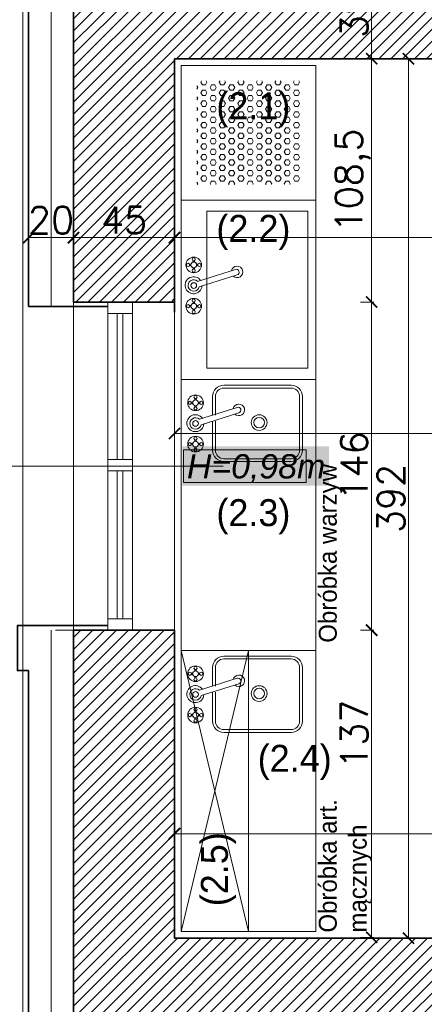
# Model space of a CAD drawing. Header units: millimetres. Extents: x -587 to 358276, y -26688 to 221215.
# Tile 120 of 256: x 8863 to 9043, y 10379 to 10818. Entities that reach past the tile are written whole.
import ezdxf
from ezdxf.lldxf.tags import DXFTag

# ---------------------------------------------------------------- set-up
doc = ezdxf.new("R2010")
doc.units = ezdxf.units.MM
doc.header["$MEASUREMENT"] = 0
for name, color, linetype, lineweight in [('A_istniejące ściany', 7, 'Continuous', 35), ('A_izolacja', 5, 'Continuous', 9), ('A_l.przerywana', 250, 'ICAD_ISO03W100', 9), ('A_okna wymieniane', 5, 'Continuous', 15), ('A_opisy', 166, 'Continuous', 15), ('A_wyposażenie', 7, 'Continuous', 9), ('l. przerywana', 3, 'ICAD_ISO03W100', 9), ('l.widokowa', 140, 'Continuous', 15), ('l.wypełnien', 253, 'Continuous', 5), ('Nowe_820-G Rysunki Obrazki_Nr_pióra__1', 7, 'Continuous', 13), ('Nowe_820-G Rysunki Obrazki_Nr_pióra__23', 7, 'Continuous', 15), ('wymiarowanie', 176, 'Continuous', 9)]:
    doc.layers.add(name, color=color, linetype=linetype, lineweight=lineweight)
doc.styles.add('ARIALL', font='GOTHIC.TTF', dxfattribs={"height": 40})
doc.styles.add('ROMANS', font='romans')
doc.styles.add('styl2', font='simplex.shx')
doc.linetypes.add('BATTING', pattern='A,0.00254,-2.54,[134,ltypeshp.shx,S=2.54,R=0,X=-2.54,Y=0],-5.08,[134,ltypeshp.shx,S=2.54,R=180,X=2.54,Y=0],-2.54', length=10.16254)
tags = doc.linetypes.add('ICAD_ISO03W100', pattern=[30, 12, -18]).pattern_tags.tags
tags[6:7] = [DXFTag(74, 4), DXFTag(75, 0), DXFTag(340, '0'), DXFTag(46, 1.0), DXFTag(50, 0.0), DXFTag(44, 0.0), DXFTag(45, 0.0)]
tags[4:5] = [DXFTag(74, 4), DXFTag(75, 0), DXFTag(340, '0'), DXFTag(46, 1.0), DXFTag(50, 0.0), DXFTag(44, 0.0), DXFTag(45, 0.0)]
doc.dimstyles.new('Skala 1-50', dxfattribs={"dimtxt": 12, "dimasz": 5, "dimexe": 1, "dimexo": 1, "dimgap": 1.5, "dimtad": 1, "dimdec": 1, "dimrnd": 0.5, "dimtxsty": 'styl2', "dimblk": 'ARCHTICK', "dimcen": 5, "dimadec": 0, "dimazin": 0, "dimtfac": 1, "dimtdec": 1, "dimtmove": 1, "dimatfit": 3, "dimldrblk": 'ARCHTICK', "dimfxl": 5, "dimfxlon": 1, "dimlwd": -1, "dimlwe": -1, "dimarcsym": 0})
pattern_1 = [(45, (0, 6.0705), (-2.6516504, 2.6516504), [])]
pattern_2 = [(180, (8888.227, 6168.6384), (-6e-16, 2.3815699), [1.375, -2.75]), (60, (8888.227, 6168.6384), (2.0625, -1.1907849), [1.375, -2.75]), (120, (8886.852, 6168.6384), (2.0625, 1.1907849), [1.375, -2.75])]
pattern_3 = [(180, (8888.227, 6149.5859), (-6e-16, 2.3815699), [1.375, -2.75]), (60, (8888.227, 6149.5859), (2.0625, -1.1907849), [1.375, -2.75]), (120, (8886.852, 6149.5859), (2.0625, 1.1907849), [1.375, -2.75])]

# ---------------------------------------------------------------- blocks, each defined once
blk = doc.blocks.new('_ArchTick')
at = {"color": 0, "linetype": 'ByBlock', "const_width": 0.15}
blk.add_lwpolyline([(-0.5, -0.5), (0.5, 0.5)], dxfattribs=at)
blk = doc.blocks.new('*D3530')
at = {"layer": 'Defpoints', "color": 0}
for p in [(9021.46, 10800.59), (9036.45, 10800.59), (9028.53, 10408.59)]:
    blk.add_point(p, dxfattribs=at)
at = {"layer": 'wymiarowanie', "color": 0}
for p, q in [((9031.45, 10800.59), (9037.45, 10800.59)), ((9036.45, 10408.59), (9036.45, 10800.59)), ((9031.45, 10408.59), (9037.45, 10408.59))]:
    blk.add_line(p, q, dxfattribs=at)
at = {"layer": 'wymiarowanie', "color": 0, "xscale": 5, "yscale": 5, "zscale": 5}
for p, rotation in [((9036.45, 10800.59), 90), ((9036.45, 10408.59), 270)]:
    blk.add_blockref('_ArchTick', p, dxfattribs=dict(at, rotation=rotation))
at = {"layer": 'wymiarowanie', "color": 0, "insert": (9028.65, 10604.59), "char_height": 12, "attachment_point": 5, "rotation": 90, "style": 'styl2'}
blk.add_mtext('392', dxfattribs=at)
blk = doc.blocks.new('*D3531')
at = {"layer": 'Defpoints', "color": 0}
for p in [(9005.94, 10839.59), (9020.04, 10839.59), (9005.05, 10800.59)]:
    blk.add_point(p, dxfattribs=at)
at = {"layer": 'wymiarowanie', "color": 0}
for p, q in [((9015.04, 10839.59), (9021.04, 10839.59)), ((9020.04, 10800.59), (9020.04, 10839.59)), ((9015.04, 10800.59), (9021.04, 10800.59))]:
    blk.add_line(p, q, dxfattribs=at)
at = {"layer": 'wymiarowanie', "color": 0, "xscale": 5, "yscale": 5, "zscale": 5}
for p, rotation in [((9020.04, 10839.59), 90), ((9020.04, 10800.59), 270)]:
    blk.add_blockref('_ArchTick', p, dxfattribs=dict(at, rotation=rotation))
at = {"layer": 'wymiarowanie', "color": 0, "insert": (9012.24, 10820.09), "char_height": 12, "attachment_point": 5, "rotation": 90, "style": 'styl2'}
blk.add_mtext('39', dxfattribs=at)
blk = doc.blocks.new('*D3598')
at = {"layer": 'Defpoints', "color": 0}
for p in [(8618.8, 10547.87), (8867.19, 10547.87), (8887.19, 10290.91)]:
    blk.add_point(p, dxfattribs=at)
at = {"layer": 'wymiarowanie', "color": 0}
for p, q in [((8623.8, 10547.87), (8617.8, 10547.87)), ((8618.8, 10290.91), (8618.8, 10547.87)), ((8623.8, 10290.91), (8617.8, 10290.91))]:
    blk.add_line(p, q, dxfattribs=at)
at = {"layer": 'wymiarowanie', "color": 0, "xscale": 5, "yscale": 5, "zscale": 5}
for p, rotation in [((8618.8, 10547.87), 90), ((8618.8, 10290.91), 270)]:
    blk.add_blockref('_ArchTick', p, dxfattribs=dict(at, rotation=rotation))
at = {"layer": 'wymiarowanie', "color": 0, "insert": (8611, 10419.39), "char_height": 12, "attachment_point": 5, "rotation": 90, "style": 'styl2'}
blk.add_mtext('257', dxfattribs=at)
blk = doc.blocks.new('*D3599')
at = {"layer": 'Defpoints', "color": 0}
for p in [(8618.8, 10690.11), (8877.19, 10690.11), (8867.19, 10547.87)]:
    blk.add_point(p, dxfattribs=at)
at = {"layer": 'wymiarowanie', "color": 0}
for p, q in [((8623.8, 10690.11), (8617.8, 10690.11)), ((8618.8, 10547.87), (8618.8, 10690.11)), ((8623.8, 10547.87), (8617.8, 10547.87))]:
    blk.add_line(p, q, dxfattribs=at)
at = {"layer": 'wymiarowanie', "color": 0, "xscale": 5, "yscale": 5, "zscale": 5}
for p, rotation in [((8618.8, 10690.11), 90), ((8618.8, 10547.87), 270)]:
    blk.add_blockref('_ArchTick', p, dxfattribs=dict(at, rotation=rotation))
at = {"layer": 'wymiarowanie', "color": 0, "insert": (8611.15, 10618.99), "char_height": 12, "attachment_point": 5, "rotation": 90, "style": 'styl2'}
blk.add_mtext('142', dxfattribs=at)
blk = doc.blocks.new('*D3601')
at = {"layer": 'Defpoints', "color": 0}
for p in [(8618.8, 11098.12), (8873.23, 11098.12), (8872.54, 10690.11)]:
    blk.add_point(p, dxfattribs=at)
at = {"layer": 'wymiarowanie', "color": 0}
for p, q in [((8623.8, 11098.12), (8617.8, 11098.12)), ((8618.8, 10690.11), (8618.8, 11098.12)), ((8623.8, 10690.11), (8617.8, 10690.11))]:
    blk.add_line(p, q, dxfattribs=at)
at = {"layer": 'wymiarowanie', "color": 0, "xscale": 5, "yscale": 5, "zscale": 5}
for p, rotation in [((8618.8, 11098.12), 90), ((8618.8, 10690.11), 270)]:
    blk.add_blockref('_ArchTick', p, dxfattribs=dict(at, rotation=rotation))
at = {"layer": 'wymiarowanie', "color": 0, "insert": (8611, 10894.12), "char_height": 12, "attachment_point": 5, "rotation": 90, "style": 'styl2'}
blk.add_mtext('408', dxfattribs=at)
blk = doc.blocks.new('*D3721')
at = {"layer": 'Defpoints', "color": 0}
for p in [(8932.19, 10466.67), (9368.19, 10466.67), (9368.19, 10455.14)]:
    blk.add_point(p, dxfattribs=at)
at = {"layer": 'wymiarowanie', "color": 0}
for p, q in [((8932.19, 10460.14), (8932.19, 10454.14)), ((9368.19, 10460.14), (9368.19, 10454.14)), ((8932.19, 10455.14), (9368.19, 10455.14))]:
    blk.add_line(p, q, dxfattribs=at)
at = {"layer": 'wymiarowanie', "color": 0, "xscale": 5, "yscale": 5, "zscale": 5, "rotation": 180}
blk.add_blockref('_ArchTick', (8932.19, 10455.14), dxfattribs=at)
at = {"layer": 'wymiarowanie', "color": 0, "xscale": 5, "yscale": 5, "zscale": 5}
blk.add_blockref('_ArchTick', (9368.19, 10455.14), dxfattribs=at)
at = {"layer": 'wymiarowanie', "color": 0, "insert": (9150.19, 10462.94), "char_height": 12, "attachment_point": 5, "style": 'styl2'}
blk.add_mtext('436', dxfattribs=at)
blk = doc.blocks.new('*D3871')
at = {"layer": 'Defpoints', "color": 0}
for p in [(8932.19, 10743.15), (9266.19, 10743.15), (9266.19, 10720.82)]:
    blk.add_point(p, dxfattribs=at)
at = {"layer": 'wymiarowanie', "color": 0}
for p, q in [((8932.19, 10725.82), (8932.19, 10719.82)), ((9266.19, 10725.82), (9266.19, 10719.82)), ((8932.19, 10720.82), (9266.19, 10720.82))]:
    blk.add_line(p, q, dxfattribs=at)
at = {"layer": 'wymiarowanie', "color": 0, "xscale": 5, "yscale": 5, "zscale": 5, "rotation": 180}
blk.add_blockref('_ArchTick', (8932.19, 10720.82), dxfattribs=at)
at = {"layer": 'wymiarowanie', "color": 0, "xscale": 5, "yscale": 5, "zscale": 5}
blk.add_blockref('_ArchTick', (9266.19, 10720.82), dxfattribs=at)
at = {"layer": 'wymiarowanie', "color": 0, "insert": (9099.19, 10728.62), "char_height": 12, "attachment_point": 5, "style": 'styl2'}
blk.add_mtext('334', dxfattribs=at)
blk = doc.blocks.new('*D3883')
at = {"layer": 'Defpoints', "color": 0}
for p in [(8867.19, 10781.44), (8887.19, 10783.44), (8887.19, 10720.82)]:
    blk.add_point(p, dxfattribs=at)
at = {"layer": 'wymiarowanie', "color": 0}
for p, q in [((8867.19, 10725.82), (8867.19, 10719.82)), ((8887.19, 10725.82), (8887.19, 10719.82)), ((8867.19, 10720.82), (8887.19, 10720.82))]:
    blk.add_line(p, q, dxfattribs=at)
at = {"layer": 'wymiarowanie', "color": 0, "xscale": 5, "yscale": 5, "zscale": 5, "rotation": 180}
blk.add_blockref('_ArchTick', (8867.19, 10720.82), dxfattribs=at)
at = {"layer": 'wymiarowanie', "color": 0, "xscale": 5, "yscale": 5, "zscale": 5}
blk.add_blockref('_ArchTick', (8887.19, 10720.82), dxfattribs=at)
at = {"layer": 'wymiarowanie', "color": 0, "insert": (8877.19, 10728.62), "char_height": 12, "attachment_point": 5, "style": 'styl2'}
blk.add_mtext('20', dxfattribs=at)
blk = doc.blocks.new('*D3884')
at = {"layer": 'Defpoints', "color": 0}
for p in [(8887.19, 10783.44), (8932.19, 10783.44), (8932.19, 10720.82)]:
    blk.add_point(p, dxfattribs=at)
at = {"layer": 'wymiarowanie', "color": 0}
for p, q in [((8887.19, 10725.82), (8887.19, 10719.82)), ((8932.19, 10725.82), (8932.19, 10719.82)), ((8887.19, 10720.82), (8932.19, 10720.82))]:
    blk.add_line(p, q, dxfattribs=at)
at = {"layer": 'wymiarowanie', "color": 0, "xscale": 5, "yscale": 5, "zscale": 5, "rotation": 180}
blk.add_blockref('_ArchTick', (8887.19, 10720.82), dxfattribs=at)
at = {"layer": 'wymiarowanie', "color": 0, "xscale": 5, "yscale": 5, "zscale": 5}
blk.add_blockref('_ArchTick', (8932.19, 10720.82), dxfattribs=at)
at = {"layer": 'wymiarowanie', "color": 0, "insert": (8909.69, 10728.62), "char_height": 12, "attachment_point": 5, "style": 'styl2'}
blk.add_mtext('45', dxfattribs=at)
blk = doc.blocks.new('*D3885')
at = {"layer": 'Defpoints', "color": 0}
for p in [(9368.21, 10633.58), (8932.19, 10605.06), (9368.21, 10605.06)]:
    blk.add_point(p, dxfattribs=at)
at = {"layer": 'wymiarowanie', "color": 0}
for p, q in [((8932.19, 10628.58), (8932.19, 10634.58)), ((9368.21, 10628.58), (9368.21, 10634.58)), ((8932.19, 10633.58), (9368.21, 10633.58))]:
    blk.add_line(p, q, dxfattribs=at)
at = {"layer": 'wymiarowanie', "color": 0, "xscale": 5, "yscale": 5, "zscale": 5, "rotation": 180}
blk.add_blockref('_ArchTick', (8932.19, 10633.58), dxfattribs=at)
at = {"layer": 'wymiarowanie', "color": 0, "xscale": 5, "yscale": 5, "zscale": 5}
blk.add_blockref('_ArchTick', (9368.21, 10633.58), dxfattribs=at)
at = {"layer": 'wymiarowanie', "color": 0, "insert": (9150.2, 10641.38), "char_height": 12, "attachment_point": 5, "style": 'styl2'}
blk.add_mtext('436', dxfattribs=at)
blk = doc.blocks.new('*D4019')
at = {"layer": 'Defpoints', "color": 0}
for p in [(8932.19, 10800.59), (8932.19, 10692.11), (9020.04, 10692.11)]:
    blk.add_point(p, dxfattribs=at)
at = {"layer": 'wymiarowanie', "color": 0}
for p, q in [((9015.04, 10800.59), (9021.04, 10800.59)), ((9020.04, 10800.59), (9020.04, 10692.11)), ((9015.04, 10692.11), (9021.04, 10692.11))]:
    blk.add_line(p, q, dxfattribs=at)
at = {"layer": 'wymiarowanie', "color": 0, "xscale": 5, "yscale": 5, "zscale": 5}
for p, rotation in [((9020.04, 10800.59), 90), ((9020.04, 10692.11), 270)]:
    blk.add_blockref('_ArchTick', p, dxfattribs=dict(at, rotation=rotation))
at = {"layer": 'wymiarowanie', "color": 0, "insert": (9011.69, 10746.35), "char_height": 12, "attachment_point": 5, "rotation": 90, "style": 'styl2'}
blk.add_mtext('108,5', dxfattribs=at)
blk = doc.blocks.new('*D4020')
at = {"layer": 'Defpoints', "color": 0}
for p in [(8932.19, 10692.11), (8932.19, 10545.87), (9020.04, 10545.87)]:
    blk.add_point(p, dxfattribs=at)
at = {"layer": 'wymiarowanie', "color": 0}
for p, q in [((9015.04, 10692.11), (9021.04, 10692.11)), ((9020.04, 10692.11), (9020.04, 10545.87)), ((9015.04, 10545.87), (9021.04, 10545.87))]:
    blk.add_line(p, q, dxfattribs=at)
at = {"layer": 'wymiarowanie', "color": 0, "xscale": 5, "yscale": 5, "zscale": 5}
for p, rotation in [((9020.04, 10692.11), 90), ((9020.04, 10545.87), 270)]:
    blk.add_blockref('_ArchTick', p, dxfattribs=dict(at, rotation=rotation))
at = {"layer": 'wymiarowanie', "color": 0, "insert": (9012.24, 10618.99), "char_height": 12, "attachment_point": 5, "rotation": 90, "style": 'styl2'}
blk.add_mtext('146', dxfattribs=at)
blk = doc.blocks.new('*D4021')
at = {"layer": 'Defpoints', "color": 0}
for p in [(8932.19, 10545.87), (9000.02, 10408.89), (9020.04, 10408.89)]:
    blk.add_point(p, dxfattribs=at)
at = {"layer": 'wymiarowanie', "color": 0}
for p, q in [((9015.04, 10545.87), (9021.04, 10545.87)), ((9020.04, 10545.87), (9020.04, 10408.89)), ((9015.04, 10408.89), (9021.04, 10408.89))]:
    blk.add_line(p, q, dxfattribs=at)
at = {"layer": 'wymiarowanie', "color": 0, "xscale": 5, "yscale": 5, "zscale": 5}
for p, rotation in [((9020.04, 10545.87), 90), ((9020.04, 10408.89), 270)]:
    blk.add_blockref('_ArchTick', p, dxfattribs=dict(at, rotation=rotation))
at = {"layer": 'wymiarowanie', "color": 0, "insert": (9012.24, 10499.48), "char_height": 12, "attachment_point": 5, "rotation": 90, "style": 'styl2'}
blk.add_mtext('137', dxfattribs=at)

msp = doc.modelspace()

# ---------------------------------------------------------------- hatches: boundary and pattern name
at = {"layer": 'A_opisy', "ltscale": 0.3, "true_color": 0xffffff}
for points in [[(8935.62, 10627.75), (9001.08, 10627.75), (9001.08, 10610.23), (8935.62, 10610.23)], [(8936.24, 10626.29), (8990.79, 10626.29), (8990.79, 10611.69), (8936.24, 10611.69)], [(8936.24, 10626.29), (8990.79, 10626.29), (8990.79, 10611.69), (8936.24, 10611.69)], [(8936.24, 10626.29), (8990.79, 10626.29), (8990.79, 10611.69), (8936.24, 10611.69)]]:
    msp.add_hatch(color=7, dxfattribs=at).paths.add_polyline_path(points)
at = {"layer": 'A_wyposażenie', "lineweight": 9}
h = msp.add_hatch(dxfattribs=at)
h.set_pattern_fill('HEX', scale=11, angle=180, style=0)
h.set_pattern_definition(pattern_2)
h.paths.add_polyline_path([(8942.12, 10790.69), (8988.32, 10790.69), (8988.32, 10744.49), (8942.12, 10744.49)])
h = msp.add_hatch(dxfattribs=at)
h.set_pattern_fill('HEX', scale=11, angle=180, style=0)
h.set_pattern_definition(pattern_2)
h.paths.add_polyline_path([(8942.12, 10790.69), (8988.32, 10790.69), (8988.32, 10744.49), (8942.12, 10744.49)])
h = msp.add_hatch(dxfattribs=at)
h.set_pattern_fill('HEX', scale=11, angle=180, style=0)
h.set_pattern_definition(pattern_3)
h.paths.add_polyline_path([(8988.32, 10745.54), (8942.12, 10745.54), (8942.12, 10771.64), (8988.32, 10771.64)])
h = msp.add_hatch(dxfattribs=at)
h.set_pattern_fill('HEX', scale=11, angle=180, style=0)
h.set_pattern_definition(pattern_3)
h.paths.add_polyline_path([(8988.32, 10745.54), (8942.12, 10745.54), (8942.12, 10771.64), (8988.32, 10771.64)])
at = {"layer": 'l.wypełnien'}
h = msp.add_hatch(dxfattribs=at)
h.set_pattern_fill('ANSI31', color=256, scale=30, style=0)
h.set_pattern_definition(pattern_1)
edge = h.paths.add_edge_path()
edge.add_line((8932.19, 10926.77), (8932.19, 10984.74))
edge.add_line((8932.19, 10984.74), (8932.19, 11029.24))
edge.add_line((8932.19, 11029.24), (8932.19, 11092.62))
edge.add_line((8932.19, 11092.62), (8932.19, 11096.12))
edge.add_line((8932.19, 11096.12), (8887.19, 11096.12))
edge.add_line((8887.19, 11096.12), (8887.19, 10926.77))
edge.add_line((8887.19, 10926.77), (8932.19, 10926.77))
h.paths.add_polyline_path([(9644.52, 11101.7), (9645.19, 11101.7), (9645.19, 11328.39), (9879.19, 11328.39), (9879.19, 11240.39), (9924.19, 11240.39), (9924.19, 11374.77), (9592.09, 11374.77), (9506.19, 11374.77), (9506.19, 11329.59), (9604.19, 11329.59), (9604.19, 11101.7)])
h.paths.add_polyline_path([(8887.19, 10692.11), (8932.19, 10692.11), (8932.19, 10800.59), (9246.19, 10800.59), (9246.19, 10839.59), (9259.19, 10839.59), (9259.19, 10913.09), (9235.19, 10913.09), (9235.19, 10839.59), (8932.19, 10839.59), (8932.19, 10926.77), (8887.19, 10926.77)])
h.paths.add_polyline_path([(8975.77, 11329.59), (9235.19, 11329.59), (9259.19, 11329.59), (9360.94, 11329.59), (9360.94, 11374.77), (8975.77, 11374.77)])
h.paths.add_polyline_path([(8887.19, 11374.77), (8887.19, 11242.37), (8907.93, 11242.37), (8932.19, 11242.37), (8932.19, 11329.59), (8975.77, 11329.59), (8975.77, 11374.77)])
h.paths.add_polyline_path([(9604.19, 11101.7), (9644.52, 11101.7), (9644.52, 11096.13), (9645.19, 11096.13), (9645.19, 11011.5), (9612.19, 11011.5), (9612.19, 11024.5), (9604.19, 11024.5)])
h.paths.add_polyline_path([(9924.19, 11101.7), (9924.19, 11164.96), (9879.19, 11164.96), (9879.19, 11101.7)])
h.paths.add_polyline_path([(9246.19, 10839.59), (9246.19, 10800.59), (9266.19, 10800.59), (9266.19, 10839.59)])
h.paths.add_polyline_path([(9879.19, 11084.56), (9924.19, 11084.66), (9924.19, 11101.7), (9879.19, 11101.7)])
h.paths.add_polyline_path([(9259.19, 10913.09), (9259.19, 10933.09), (9250.18, 10933.09), (9235.19, 10933.09), (9235.19, 10913.09)])
h.paths.add_polyline_path([(9235.19, 11078.39), (9235.19, 11058.39), (9259.19, 11058.39), (9259.19, 11078.39)])
h.paths.add_polyline_path([(9235.19, 11035.09), (9250.18, 11035.09), (9259.19, 11035.09), (9259.19, 11041.22), (9259.19, 11055.09), (9235.19, 11055.09)])
h.paths.add_polyline_path([(9235.19, 11329.59), (9235.19, 11309.59), (9259.19, 11309.59), (9259.19, 11329.59)])
h.paths.add_polyline_path([(9235.19, 11192.99), (9259.19, 11192.99), (9259.19, 11192.99), (9259.19, 11197.59), (9259.19, 11205.59), (9259.19, 11205.59), (9235.19, 11205.59), (9235.19, 11197.59)])
h.paths.add_polyline_path([(9235.19, 11180.39), (9247.19, 11180.39), (9259.19, 11180.39), (9259.19, 11180.39), (9259.19, 11192.99), (9259.19, 11192.99), (9235.19, 11192.99), (9235.19, 11180.39)])
h.paths.add_polyline_path([(9259.19, 11055.09), (9259.19, 11057.99), (9259.19, 11058.39), (9235.19, 11058.39), (9235.19, 11055.09), (9259.19, 11055.09)])
h = msp.add_hatch(dxfattribs=at)
h.set_pattern_fill('ANSI31', color=256, scale=30, style=0)
h.set_pattern_definition(pattern_1)
h.paths.add_polyline_path([(8887.19, 10290.91), (8887.19, 10545.87), (8932.19, 10545.87), (8932.19, 10408.59), (9059.57, 10408.59), (9368.19, 10408.59), (9394.23, 10408.59), (9416.72, 10408.59), (9416.72, 10365.41), (9405.31, 10365.41), (9376.25, 10365.41), (8932.19, 10365.41), (8932.19, 10290.91)])
h.paths.add_polyline_path([(9871.19, 10808.06), (9871.19, 10798.06), (9878.23, 10798.06), (9890.23, 10798.06), (10052.23, 10798.06), (10052.23, 10570.59), (10066.23, 10570.59), (10066.23, 10712.07), (10066.23, 10718), (10066.23, 10718.06), (10066.23, 10734.81), (10066.23, 10771.31), (10066.23, 10782.07), (10066.23, 10788), (10066.23, 10788.06), (10066.23, 10788), (10066.23, 10782.07), (10066.22, 10782.07), (10066.23, 10788), (10066.23, 10788.06), (10066.23, 10798.06), (10125.49, 10798.06), (10125.49, 10814.15), (10125.49, 10826), (10125.49, 10840.39), (10058.81, 10840.39), (9924.19, 10840.39), (9924.19, 10868.39), (9879.19, 10868.39), (9879.19, 10840.39), (9871.19, 10840.39), (9871.19, 10808.06)])
h.paths.add_polyline_path([(9570.47, 10800.59), (9731.23, 10800.59), (9731.23, 10737.59), (9748.23, 10737.59), (9748.23, 10800.06), (9768.19, 10800.06), (9768.19, 10808.06), (9781.19, 10808.06), (9781.19, 10840.39), (9769.78, 10840.39), (9645.19, 10840.39), (9645.19, 10839.59), (9604.19, 10839.59), (9570.47, 10839.59)])
h.paths.add_polyline_path([(9394.23, 10800.59), (9428.47, 10800.59), (9428.47, 10839.59), (9388.19, 10839.59), (9388.19, 10800.59), (9394.23, 10800.59)])
h.paths.add_polyline_path([(9428.47, 10800.59), (9428.47, 10839.59), (9448.47, 10839.59), (9448.47, 10800.59)])
h.paths.add_polyline_path([(9550.47, 10800.59), (9570.47, 10800.59), (9570.47, 10839.59), (9550.47, 10839.59)])
h.paths.add_polyline_path([(9368.19, 10800.59), (9388.19, 10800.59), (9388.19, 10839.59), (9368.19, 10839.59)])
h.paths.add_polyline_path([(9604.19, 10839.59), (9604.19, 10855.39), (9645.19, 10855.39), (9645.19, 10839.59)])
h.paths.add_polyline_path([(9368.19, 10428.59), (9368.19, 10408.59), (9394.23, 10408.59), (9394.23, 10428.59)])
h.paths.add_polyline_path([(9368.19, 10780.59), (9394.23, 10780.59), (9394.23, 10800.59), (9368.19, 10800.59)])

# ---------------------------------------------------------------- linework, layer by layer
at = {"layer": 'A_istniejące ściany', "color": 7}
for points in [[(8887.19, 11096.12), (8887.19, 10692.11)], [(8932.19, 10687.65), (8932.19, 10800.59)], [(8932.19, 10800.59), (9266.19, 10800.59)], [(8887.19, 10692.11), (8932.19, 10692.11)], [(8932.19, 10545.87), (8887.19, 10545.87)], [(8887.19, 10545.87), (8887.19, 10290.91)], [(8913.43, 10545.87), (8932.19, 10545.87)], [(8932.19, 10408.59), (8932.19, 10545.87)], [(9368.19, 10408.59), (9059.57, 10408.59), (8932.19, 10408.59)]]:
    msp.add_lwpolyline(points, dxfattribs=at)
at = {"layer": 'A_izolacja', "lineweight": 35}
for p, q in [((8902.43, 10690.11), (8867.19, 10690.11)), ((8902.43, 10547.87), (8867.19, 10547.87))]:
    msp.add_line(p, q, dxfattribs=at)
for points in [[(8867.19, 11098.12), (8867.19, 10690.11)], [(8867.19, 10547.87), (8865.19, 10547.87), (8862.19, 10547.87), (8862.19, 10527.87), (8867.19, 10527.87)], [(8867.19, 10527.87), (8867.19, 10288.91)]]:
    msp.add_lwpolyline(points, dxfattribs=at)
at = {"layer": 'A_izolacja', "linetype": 'BATTING'}
for points in [[(8877.19, 11096.12), (8877.19, 10690.11)], [(8877.19, 10545.87), (8877.19, 10288.91)]]:
    msp.add_lwpolyline(points, dxfattribs=at)
at = {"layer": 'A_l.przerywana', "color": 7, "ltscale": 0.3}
for points in [[(8887.19, 10545.87), (8887.19, 10692.11)], [(8932.19, 10692.11), (8932.19, 10545.87)]]:
    msp.add_lwpolyline(points, dxfattribs=at)
at = {"layer": 'A_okna wymieniane', "color": 5, "linetype": 'Continuous', "lineweight": 15}
for points in [[(8902.43, 10692.11), (8902.43, 10687.03)], [(8913.43, 10687.03), (8913.43, 10692.11)], [(8902.43, 10687.03), (8913.43, 10687.03)], [(8906.66, 10687.03), (8906.66, 10621.95)], [(8909.2, 10687.03), (8906.66, 10687.03)], [(8909.2, 10621.95), (8909.2, 10687.03)], [(8913.43, 10621.95), (8913.43, 10687.03)], [(8902.43, 10621.95), (8902.43, 10616.87)], [(8913.43, 10621.95), (8902.43, 10621.95)], [(8906.66, 10621.95), (8909.2, 10621.95)], [(8913.43, 10616.87), (8913.43, 10621.95)], [(8902.43, 10616.87), (8913.43, 10616.87)], [(8906.66, 10616.87), (8906.66, 10550.95)], [(8909.2, 10616.87), (8906.66, 10616.87)], [(8909.2, 10550.95), (8909.2, 10616.87)], [(8902.43, 10550.95), (8902.43, 10545.87)], [(8913.43, 10550.95), (8902.43, 10550.95)], [(8906.66, 10550.95), (8909.2, 10550.95)], [(8913.43, 10545.87), (8913.43, 10550.95)], [(8902.43, 10545.87), (8913.43, 10545.87)]]:
    msp.add_lwpolyline(points, dxfattribs=at)
at = {"layer": 'A_okna wymieniane', "color": 5, "linetype": 'Continuous', "lineweight": 13}
for points in [[(8902.43, 10621.95), (8902.43, 10690.53)], [(8902.43, 10545.87), (8902.43, 10616.87)], [(8913.43, 10616.87), (8913.43, 10545.87)]]:
    msp.add_lwpolyline(points, dxfattribs=at)
at = {"layer": 'A_opisy'}
msp.add_line((8820.45, 10618.99), (8953.92, 10618.99), dxfattribs=at)
at = {"layer": 'A_opisy', "ltscale": 0.3}
msp.add_lwpolyline([(8936.24, 10626.29), (8990.79, 10626.29), (8990.79, 10611.69), (8936.24, 10611.69)], close=True, dxfattribs=at)
msp.add_lwpolyline([(8936.24, 10626.29), (8990.79, 10626.29), (8990.79, 10611.69), (8936.24, 10611.69)], close=True, dxfattribs=at)
msp.add_lwpolyline([(8936.24, 10626.29), (8990.79, 10626.29), (8990.79, 10611.69), (8936.24, 10611.69)], close=True, dxfattribs=at)
msp.add_lwpolyline([(8936.24, 10626.29), (8990.79, 10626.29), (8990.79, 10611.69), (8936.24, 10611.69)], close=True, dxfattribs=at)
at = {"layer": 'A_wyposażenie', "color": 7}
msp.add_line((8932.19, 10485.06), (8932.19, 10725.06), dxfattribs=at)
msp.add_line((8932.19, 10485.06), (8932.19, 10725.06), dxfattribs=at)
at = {"layer": 'A_wyposażenie', "linetype": 'Continuous'}
for p, q in [((8940.45, 10709.9), (8940.45, 10710.59)), ((8941.08, 10709.91), (8941.08, 10710.59)), ((8939.54, 10709), (8938.86, 10709)), ((8939.55, 10708.37), (8938.86, 10708.37)), ((8940.45, 10707.46), (8940.45, 10706.78)), ((8941.08, 10707.47), (8941.08, 10706.78)), ((8941.98, 10709), (8942.67, 10709)), ((8941.99, 10708.37), (8942.67, 10708.37)), ((8959.33, 10706.65), (8942.47, 10701.35)), ((8943.24, 10698.92), (8960.1, 10704.23)), ((8940.45, 10691.49), (8940.45, 10692.17)), ((8941.08, 10691.49), (8941.08, 10692.17)), ((8939.54, 10690.59), (8938.86, 10690.59)), ((8939.55, 10689.95), (8938.86, 10689.95)), ((8940.45, 10689.05), (8940.45, 10688.36)), ((8941.08, 10689.05), (8941.08, 10688.36)), ((8941.98, 10690.59), (8942.67, 10690.59)), ((8941.99, 10689.95), (8942.67, 10689.95)), ((8941.24, 10648.41), (8941.24, 10649.1)), ((8941.88, 10648.42), (8941.88, 10649.1)), ((8940.34, 10647.51), (8939.66, 10647.51)), ((8940.35, 10646.88), (8939.66, 10646.88)), ((8941.24, 10645.97), (8941.24, 10645.29)), ((8941.88, 10645.98), (8941.88, 10645.29)), ((8942.78, 10647.51), (8943.47, 10647.51)), ((8942.79, 10646.88), (8943.47, 10646.88)), ((8960.13, 10645.16), (8943.27, 10639.86)), ((8944.04, 10637.43), (8960.89, 10642.74)), ((8941.24, 10630), (8941.24, 10630.69)), ((8941.88, 10630), (8941.88, 10630.69)), ((8940.34, 10629.1), (8939.66, 10629.1)), ((8940.35, 10628.46), (8939.66, 10628.46)), ((8941.24, 10627.56), (8941.24, 10626.88)), ((8941.88, 10627.56), (8941.88, 10626.88)), ((8942.78, 10629.1), (8943.47, 10629.1)), ((8942.79, 10628.46), (8943.47, 10628.46)), ((8940.34, 10526.75), (8939.66, 10526.75)), ((8940.35, 10526.11), (8939.66, 10526.11)), ((8941.24, 10527.64), (8941.24, 10528.33)), ((8941.24, 10525.2), (8941.24, 10524.52)), ((8941.88, 10527.65), (8941.88, 10528.33)), ((8941.88, 10525.21), (8941.88, 10524.52)), ((8942.78, 10526.75), (8943.47, 10526.75)), ((8942.79, 10526.11), (8943.47, 10526.11)), ((8960.13, 10524.39), (8943.27, 10519.09)), ((8944.04, 10516.67), (8960.89, 10521.97)), ((8940.34, 10508.33), (8939.66, 10508.33)), ((8940.35, 10507.7), (8939.66, 10507.7)), ((8941.24, 10509.23), (8941.24, 10509.92)), ((8941.88, 10509.24), (8941.88, 10509.92)), ((8942.78, 10508.33), (8943.47, 10508.33)), ((8942.79, 10507.7), (8943.47, 10507.7)), ((8941.24, 10506.79), (8941.24, 10506.11)), ((8941.88, 10506.8), (8941.88, 10506.11))]:
    msp.add_line(p, q, dxfattribs=at)
at = {"layer": 'A_wyposażenie'}
for p, q in [((8984.16, 10655.04), (8954.16, 10655.04)), ((8984.16, 10653.79), (8954.16, 10653.79)), ((8949.16, 10650.04), (8949.16, 10641.71)), ((8950.41, 10650.04), (8950.41, 10641.71)), ((8987.91, 10626.04), (8987.91, 10650.04)), ((8989.16, 10626.04), (8989.16, 10650.04)), ((8949.16, 10639.05), (8949.16, 10626.04)), ((8950.41, 10639.05), (8950.41, 10626.04)), ((8954.16, 10622.29), (8984.16, 10622.29)), ((8954.16, 10621.04), (8984.16, 10621.04)), ((8984.16, 10534.27), (8954.16, 10534.27)), ((8949.16, 10529.27), (8949.16, 10520.94)), ((8950.41, 10529.27), (8950.41, 10520.94)), ((8984.16, 10533.02), (8954.16, 10533.02)), ((8987.91, 10505.27), (8987.91, 10529.27)), ((8989.16, 10505.27), (8989.16, 10529.27)), ((8949.16, 10518.28), (8949.16, 10505.27)), ((8950.41, 10518.28), (8950.41, 10505.27)), ((8954.16, 10501.52), (8984.16, 10501.52)), ((8954.16, 10500.27), (8984.16, 10500.27))]:
    msp.add_line(p, q, dxfattribs=at)
at = {"layer": 'A_wyposażenie', "color": 7, "ltscale": 1.5}
msp.add_lwpolyline([(8995.22, 10797.59), (8995.22, 10737.59), (8935.22, 10737.49), (8935.22, 10797.59)], close=True, dxfattribs=at)
at = {"layer": 'A_wyposażenie'}
for points in [[(8935.22, 10737.49), (8995.19, 10737.49), (8995.19, 10657.59), (8935.22, 10657.59)], [(8946.56, 10732.59), (8991.56, 10732.59), (8991.56, 10662.59), (8946.56, 10662.59)]]:
    msp.add_lwpolyline(points, close=True, dxfattribs=at)
at = {"layer": 'A_wyposażenie', "color": 7}
for points in [[(8995.19, 10657.59), (8935.22, 10657.59), (8935.19, 10536.83), (8995.19, 10536.83), (8995.19, 10657.59)], [(8995.19, 10536.83), (8935.19, 10536.83), (8935.19, 10411.59), (8995.19, 10411.59), (8995.19, 10536.83)]]:
    msp.add_lwpolyline(points, dxfattribs=at)
at = {"layer": 'A_wyposażenie', "linetype": 'Continuous'}
for centre, radius in [((8940.76, 10708.68), 3.49), ((8938.22, 10708.68), 0.71), ((8940.76, 10708.68), 1.27), ((8940.76, 10711.22), 0.71), ((8943.3, 10708.68), 0.71), ((8940.76, 10706.14), 0.71), ((8940.76, 10699.48), 1.27), ((8940.76, 10690.27), 3.49), ((8940.76, 10690.27), 1.27), ((8940.76, 10692.81), 0.71), ((8938.22, 10690.27), 0.71), ((8940.76, 10687.73), 0.71), ((8943.3, 10690.27), 0.71), ((8941.56, 10647.2), 3.49), ((8939.02, 10647.2), 0.71), ((8941.56, 10647.2), 1.27), ((8941.56, 10649.74), 0.71), ((8944.1, 10647.2), 0.71), ((8941.56, 10644.66), 0.71), ((8941.56, 10637.99), 1.27), ((8941.56, 10628.78), 3.49), ((8941.56, 10628.78), 1.27), ((8941.56, 10631.32), 0.71), ((8939.02, 10628.78), 0.71), ((8941.56, 10626.24), 0.71), ((8944.1, 10628.78), 0.71), ((8941.56, 10526.43), 3.49), ((8941.56, 10528.97), 0.71), ((8939.02, 10526.43), 0.71), ((8941.56, 10526.43), 1.27), ((8944.1, 10526.43), 0.71), ((8941.56, 10523.89), 0.71), ((8941.56, 10517.22), 1.27), ((8941.56, 10508.01), 3.49), ((8939.02, 10508.01), 0.71), ((8941.56, 10508.01), 1.27), ((8941.56, 10510.55), 0.71), ((8944.1, 10508.01), 0.71), ((8941.56, 10505.47), 0.71)]:
    msp.add_circle(centre, radius, dxfattribs=at)
at = {"layer": 'A_wyposażenie'}
for centre, radius in [((8969.91, 10638.38), 3.5), ((8969.91, 10638.38), 2.35), ((8969.91, 10517.62), 3.5), ((8969.91, 10517.62), 2.35)]:
    msp.add_circle(centre, radius, dxfattribs=at)
at = {"layer": 'A_wyposażenie', "linetype": 'Continuous'}
for centre, radius, start, end in [((8960.08, 10705.55), 2.56, 227.2248, 167.6958), ((8959.71, 10705.44), 1.27, 287.4603, 107.4603), ((8940.7, 10699.61), 3.79, 34.7933, 355.5589), ((8940.76, 10699.48), 2.54, 47.8034, 347.2157), ((8960.87, 10644.06), 2.56, 227.2248, 167.6958), ((8960.51, 10643.95), 1.27, 287.4603, 107.4603), ((8941.5, 10638.12), 3.79, 34.7933, 355.5589), ((8941.56, 10637.99), 2.54, 47.8034, 347.2157), ((8960.87, 10523.3), 2.56, 227.2248, 167.6958), ((8941.5, 10517.35), 3.79, 34.7933, 355.5589), ((8960.51, 10523.18), 1.27, 287.4603, 107.4603), ((8941.56, 10517.22), 2.54, 47.8034, 347.2157)]:
    msp.add_arc(centre, radius, start, end, dxfattribs=at)
at = {"layer": 'A_wyposażenie'}
for centre, radius, start, end in [((8954.16, 10650.04), 5, 90, 180), ((8954.16, 10650.04), 3.75, 90, 180), ((8984.16, 10650.04), 5, 0, 90), ((8984.16, 10650.04), 3.75, 0, 90), ((8954.16, 10626.04), 5, 180, 270), ((8954.16, 10626.04), 3.75, 180, 270), ((8984.16, 10626.04), 5, 270, 0), ((8984.16, 10626.04), 3.75, 270, 0), ((8954.16, 10529.27), 5, 90, 180), ((8984.16, 10529.27), 5, 0, 90), ((8954.16, 10529.27), 3.75, 90, 180), ((8984.16, 10529.27), 3.75, 0, 90), ((8954.16, 10505.27), 5, 180, 270), ((8954.16, 10505.27), 3.75, 180, 270), ((8984.16, 10505.27), 5, 270, 0), ((8984.16, 10505.27), 3.75, 270, 0)]:
    msp.add_arc(centre, radius, start, end, dxfattribs=at)
at = {"layer": 'l. przerywana', "color": 7, "ltscale": 0.3}
for p, q in [((8935.19, 10536.83), (8965.19, 10411.59)), ((8965.19, 10536.83), (8935.19, 10411.59))]:
    msp.add_line(p, q, dxfattribs=at)
msp.add_lwpolyline([(8935.19, 10536.83), (8965.19, 10536.83), (8965.19, 10411.59), (8935.19, 10411.59)], close=True, dxfattribs=at)
at = {"layer": 'l.widokowa', "color": 5}
msp.add_lwpolyline([(9946.69, 11397.27), (8864.69, 11397.27), (8864.69, 9723.15), (11904.83, 9723.15), (11904.83, 11403.07), (11103.75, 11403.07), (11103.75, 10862.39)], dxfattribs=at)
at = {"layer": 'Nowe_820-G Rysunki Obrazki_Nr_pióra__1', "color": 7, "linetype": 'Continuous', "lineweight": 13}
for points in [[(8879.2, 10545.87), (8894.44, 10545.87)], [(8932.19, 10495.8), (8932.19, 10505.96)], [(8932.19, 10495.8), (8932.19, 10486.49)]]:
    msp.add_lwpolyline(points, dxfattribs=at)
at = {"layer": 'Nowe_820-G Rysunki Obrazki_Nr_pióra__23', "color": 7, "linetype": 'Continuous', "lineweight": 15}
msp.add_lwpolyline([(8887.19, 10692.11), (8932.19, 10692.11)], dxfattribs=at)
at = {"layer": 'wymiarowanie'}
for p, q in [((8995.19, 10662.06), (8995.19, 10411.59)), ((8935.19, 10536.83), (8935.19, 10411.59))]:
    msp.add_line(p, q, dxfattribs=at)

# ---------------------------------------------------------------- texts
at = {"layer": 'A_opisy', "ltscale": 0.3, "insert": (8937.73, 10624.3), "char_height": 10.8, "width": 109.7533, "attachment_point": 1, "style": 'ARIALL'}
msp.add_mtext('{\\fArial|b0|i1|c238|p34;H=0,98m}', dxfattribs=at)
at = {"layer": 'wymiarowanie', "char_height": 12, "width": 500.0426, "attachment_point": 3, "style": 'ROMANS'}
for s, insert in [('\\pxql;{\\fCentury Gothic|b0|i0|c238|p0;(2.1) \\P }', (9450.9, 10785.63)), ('\\pxql;{\\fCentury Gothic|b0|i0|c238|p0;(2.2) \\P }', (9450.9, 10730.95)), ('\\pxql;{\\fCentury Gothic|b0|i0|c238|p0;(2.3) \\P }', (9450.9, 10604.24)), ('\\pxql;{\\fCentury Gothic|b0|i0|c238|p0;(2.4) \\P }', (9469.3, 10494.73))]:
    msp.add_mtext(s, dxfattribs=dict(at, insert=insert))
at = {"layer": 'wymiarowanie', "linetype": 'Continuous', "char_height": 12, "width": 327.6277, "attachment_point": 3, "rotation": 90, "style": 'ROMANS'}
for s, insert in [('\\pxql;{\\fCentury Gothic|b0|i0|c238|p0;\\H0.666667x;Obróbka warzyw\\P\\H1.499998x; }', (8996.48, 10867.89)), ('\\pxql;{\\fCentury Gothic|b0|i0|c238|p0;\\H0.666667x;Obróbka art.\\Pmącznych\\P\\H1.499998x; }', (8996.48, 10738.69))]:
    msp.add_mtext(s, dxfattribs=dict(at, insert=insert))
at = {"layer": 'wymiarowanie', "insert": (8943.97, 10922.83), "char_height": 12, "width": 500.0426, "attachment_point": 3, "rotation": 90, "style": 'ROMANS'}
msp.add_mtext('\\pxql;{\\fCentury Gothic|b0|i0|c238|p0;(2.5) \\P }', dxfattribs=at)

# ---------------------------------------------------------------- dimensions: what is measured, and where the dimension line sits
at = {"layer": 'wymiarowanie'}
for base, p1, p2, picture, middle in [((8618.8, 11098.12), (8872.54, 10690.11), (8873.23, 11098.12), '*D3601', (8611, 10894.12)), ((9020.04, 10839.59), (9005.05, 10800.59), (9005.94, 10839.59), '*D3531', (9012.24, 10820.09)), ((9020.04, 10692.11), (8932.19, 10800.59), (8932.19, 10692.11), '*D4019', (9011.69, 10746.35)), ((9036.45, 10800.59), (9028.53, 10408.59), (9021.46, 10800.59), '*D3530', (9028.65, 10604.59)), ((8618.8, 10690.11), (8867.19, 10547.87), (8877.19, 10690.11), '*D3599', (8611.15, 10618.99)), ((9020.04, 10545.87), (8932.19, 10692.11), (8932.19, 10545.87), '*D4020', (9012.24, 10618.99)), ((8618.8, 10547.87), (8887.19, 10290.91), (8867.19, 10547.87), '*D3598', (8611, 10419.39))]:
    dim = msp.add_linear_dim(base=base, p1=p1, p2=p2, angle=90, dimstyle='Skala 1-50', dxfattribs=at)
    dim.commit()
    dim.dimension.update_dxf_attribs({"geometry": picture, "text_midpoint": middle})
dim = msp.add_linear_dim(base=(8887.19, 10720.82), p1=(8867.19, 10781.44), p2=(8887.19, 10783.44), dimstyle='Skala 1-50', dxfattribs=at)
dim.commit()
dim.dimension.update_dxf_attribs({"geometry": '*D3883', "text_midpoint": (8877.19, 10720.82), "dimtype": 160})
for base, p1, p2, picture, middle in [((8932.19, 10720.82), (8887.19, 10783.44), (8932.19, 10783.44), '*D3884', (8909.69, 10728.62)), ((9266.19, 10720.82), (8932.19, 10743.15), (9266.19, 10743.15), '*D3871', (9099.19, 10728.62)), ((9368.21, 10633.58), (8932.19, 10605.06), (9368.21, 10605.06), '*D3885', (9150.2, 10641.38)), ((9368.19, 10455.14), (8932.19, 10466.67), (9368.19, 10466.67), '*D3721', (9150.19, 10462.94))]:
    dim = msp.add_linear_dim(base=base, p1=p1, p2=p2, dimstyle='Skala 1-50', dxfattribs=at)
    dim.commit()
    dim.dimension.update_dxf_attribs({"geometry": picture, "text_midpoint": middle})
dim = msp.add_linear_dim(base=(9020.04, 10408.89), p1=(8932.19, 10545.87), p2=(9000.02, 10408.89), angle=90, dimstyle='Skala 1-50', dxfattribs=at)
dim.commit()
dim.dimension.update_dxf_attribs({"geometry": '*D4021', "text_midpoint": (9020.04, 10499.48), "dimtype": 160})

doc.saveas('drawing.dxf')
